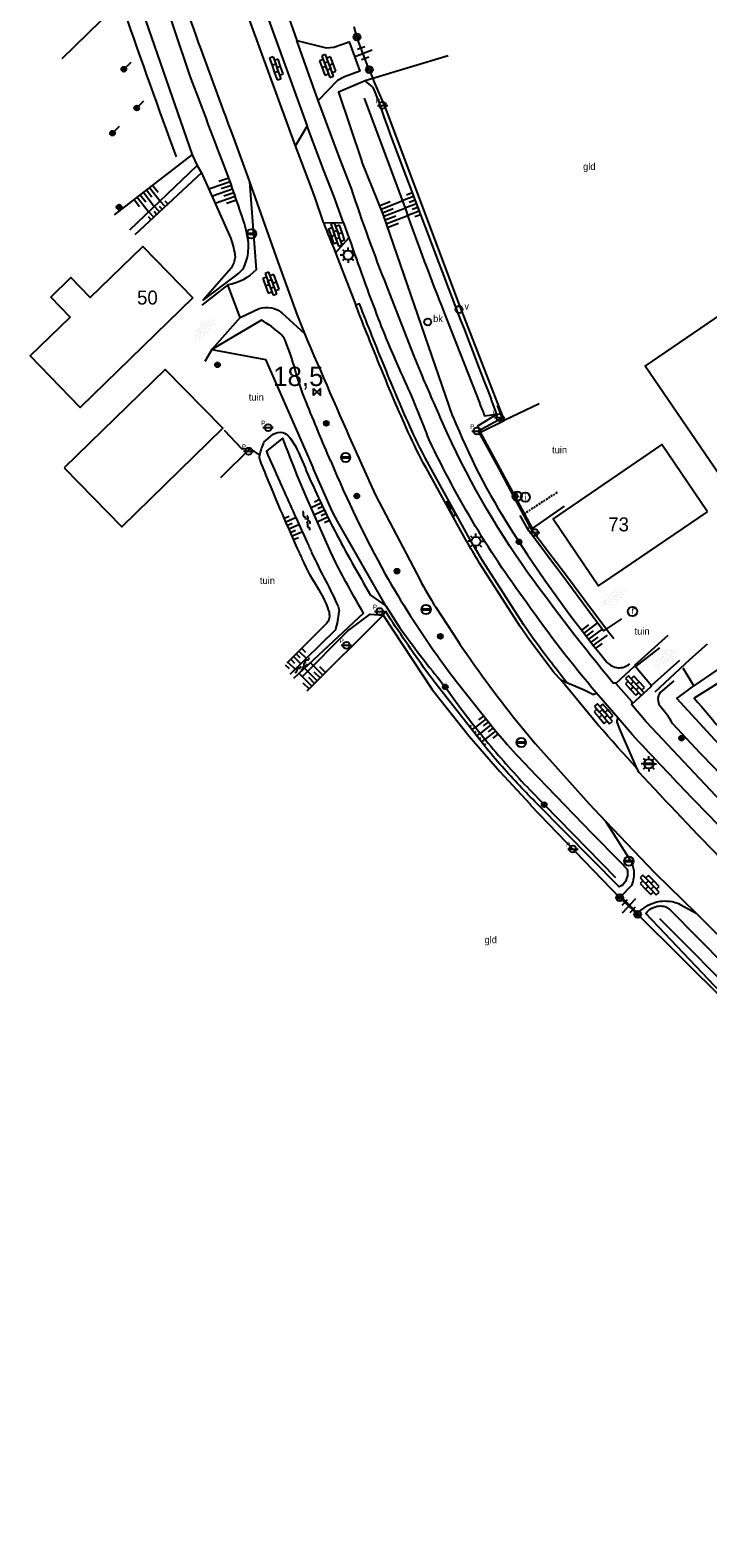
# Model space of a CAD drawing. Header units: metres. Extents: x 121538 to 126242, y 445257 to 454505.
# Tile 51 of 83: x 123304 to 123392, y 451806 to 452000. Entities that reach past the tile are written whole.
import ezdxf
from ezdxf.enums import TextEntityAlignment as Align

# ---------------------------------------------------------------- set-up
doc = ezdxf.new("R2010")
doc.units = ezdxf.units.M
doc.linetypes.add('STIPPELFIJN', pattern=[0.375, 0.25, -0.125])
for name, color, linetype in [('B01_F', 8, 'Continuous'), ('BOUWT04', 8, 'Continuous'), ('SYMBD02', 8, 'Continuous'), ('SYMBD04', 8, 'Continuous'), ('SYMBD05', 8, 'Continuous'), ('TEK-D05', 8, 'Continuous'), ('TER-D03S', 8, 'Continuous'), ('TER-T02', 8, 'RASTER'), ('TER-T03', 8, 'Continuous'), ('TER-T04', 8, 'HAAG'), ('TER-T09', 8, 'Continuous'), ('TOPOT05', 8, 'STIPPELFIJN'), ('TOPOT06', 8, 'WALB'), ('TOPOT21', 8, 'Continuous'), ('TOPOT22', 8, 'Continuous'), ('TOPOT23', 8, 'Continuous'), ('TOPOT24', 8, 'Continuous'), ('TOPOT26', 8, 'Continuous'), ('TOPOT28', 8, 'Continuous'), ('TOPOT30', 8, 'Continuous'), ('TOPOT31', 8, 'Continuous'), ('TOPOT50', 8, 'Continuous'), ('WAT-T00', 8, 'Continuous'), ('WEG-T01', 8, 'Continuous'), ('Z02', 8, 'Continuous')]:
    doc.layers.add(name, color=color, linetype=linetype)
doc.styles.add('ISO', font='provutr.shx')
doc.styles.add('rtw_iso', font='iso-rtw.shx')
doc.linetypes.add('HAAG', pattern='A,0.25,-0.25,[151,BLOK.SHX,S=0.25,R=0,X=0,Y=0],-0.25,0.25', length=1)
doc.linetypes.add('RASTER', pattern='A,0.25,-0.25,[150,BLOK.SHX,S=0.25,R=0,X=0,Y=0],-0.25,0.25', length=1)
doc.linetypes.add('WALB', pattern='A,0.5,[155,BLOK.SHX,S=0.25,R=0,X=0,Y=0],0.5', length=1)

# ---------------------------------------------------------------- blocks, each defined once
blk = doc.blocks.new('water-m')
at = {"linetype": 'Continuous'}
for centre, start, end in [((-0.01, 0.75), 129.7446, 230.2554), ((-0.32, 1.12), 309.7446, 50.2554), ((-0.32, 0.37), 309.7446, 50.2554), ((0.32, 0.01), 129.7446, 230.2554), ((0, 0.38), 309.7446, 50.2554), ((-0.01, -0.74), 129.7446, 230.2554), ((-0.32, -0.37), 309.7446, 50.2554), ((-0.32, -1.12), 309.7446, 50.2554), ((0, -0.37), 309.7446, 50.2554)]:
    blk.add_arc(centre, 0.244, start, end, dxfattribs=at)
blk = doc.blocks.new('talud')
for p, q in [((0, 0.75), (0.5, 0.75)), ((0, 0.5), (1, 0.5)), ((0, 0.25), (0.5, 0.25)), ((0, 0), (1, 0)), ((0, -0.25), (0.5, -0.25)), ((0, -0.5), (1, -0.5)), ((0, -0.75), (0.5, -0.75))]:
    blk.add_line(p, q)
blk = doc.blocks.new('halfverhard-m')
for p, q in [((-0.625, 0.625), (-0.625, 0.625)), ((-0.625, 0), (-0.625, 0)), ((-0.46875, 0.9375), (-0.46875, 0.9375)), ((-0.46875, 0.3125), (-0.46875, 0.3125)), ((-0.3125, 1.25), (-0.3125, 1.25)), ((-0.3125, 0.625), (-0.3125, 0.625)), ((-0.3125, 0), (-0.3125, 0)), ((-0.15625, 1.5625), (-0.15625, 1.5625)), ((-0.15625, 0.9375), (-0.15625, 0.9375)), ((-0.15625, 0.3125), (-0.15625, 0.3125)), ((0, 1.25), (0, 1.25)), ((0, 0.625), (0, 0.625)), ((0, 0), (0, 0)), ((0.15625, 1.5625), (0.15625, 1.5625)), ((0.15625, 0.9375), (0.15625, 0.9375)), ((0.15625, 0.3125), (0.15625, 0.3125)), ((0.3125, 1.25), (0.3125, 1.25)), ((0.3125, 0.625), (0.3125, 0.625)), ((0.3125, 0), (0.3125, 0)), ((0.46875, 0.9375), (0.46875, 0.9375)), ((0.46875, 0.3125), (0.46875, 0.3125)), ((0.625, 0.625), (0.625, 0.625)), ((0.625, 0), (0.625, 0)), ((-0.625, -0.625), (-0.625, -0.625)), ((-0.46875, -0.3125), (-0.46875, -0.3125)), ((-0.46875, -0.9375), (-0.46875, -0.9375)), ((-0.3125, -0.625), (-0.3125, -0.625)), ((-0.3125, -1.25), (-0.3125, -1.25)), ((-0.15625, -0.3125), (-0.15625, -0.3125)), ((-0.15625, -0.9375), (-0.15625, -0.9375)), ((-0.15625, -1.5625), (-0.15625, -1.5625)), ((0, -0.625), (0, -0.625)), ((0, -1.25), (0, -1.25)), ((0.15625, -0.3125), (0.15625, -0.3125)), ((0.15625, -0.9375), (0.15625, -0.9375)), ((0.15625, -1.5625), (0.15625, -1.5625)), ((0.3125, -0.625), (0.3125, -0.625)), ((0.3125, -1.25), (0.3125, -1.25)), ((0.46875, -0.3125), (0.46875, -0.3125)), ((0.46875, -0.9375), (0.46875, -0.9375)), ((0.625, -0.625), (0.625, -0.625))]:
    blk.add_line(p, q)
blk = doc.blocks.new('DRHEK')
at = {"linetype": 'Continuous'}
for p, q in [((1.25, 0), (-1.25, 0)), ((-0.5, 0.7), (0.5, 0.7)), ((-0.5, -0.7), (0.5, -0.7))]:
    blk.add_line(p, q, dxfattribs=at)
blk = doc.blocks.new('Prov-grensst')
blk.add_line((-0.67, 0), (0.67, 0))
blk.add_circle((0, 0), 0.45)
at = {"style": 'ISO'}
blk.add_text('P', height=0.6, dxfattribs=at).set_placement((-0.61, 0.58), align=Align.MIDDLE)
blk = doc.blocks.new('paal')
for radius in [0.45, 0.2]:
    blk.add_circle((0, 0), radius)
blk = doc.blocks.new('lichtmast')
for p, q in [((-0.6, 0), (-1, 0)), ((-0.71, 0.71), (-0.42, 0.42)), ((0, 0.6), (0, 1)), ((0.42, 0.42), (0.71, 0.71)), ((0.6, 0), (1, 0)), ((-0.42, -0.42), (-0.71, -0.71)), ((0, -0.6), (0, -1)), ((0.42, -0.42), (0.71, -0.71))]:
    blk.add_line(p, q)
blk.add_circle((0, 0), 0.6)
blk = doc.blocks.new('kilometerpaal')
for p, q in [((-0.44, 0.44), (0.44, -0.44)), ((-0.44, -0.44), (-0.44, 0.44)), ((0.44, 0.44), (-0.44, -0.44)), ((0.44, -0.44), (0.44, 0.44))]:
    blk.add_line(p, q)
at = {"style": 'rtw_iso'}
blk.add_attdef('KILOMETERPAAL', (0.59, 0.87), '', height=2.5, dxfattribs=at)
blk = doc.blocks.new('BOOM')
for radius in [0.315, 0.225, 0.135]:
    blk.add_circle((0, 0), radius)
blk = doc.blocks.new('vruchtboom')
blk.add_line((0, 0), (0.919239, 0.919239))
for radius in [0.315, 0.225, 0.135]:
    blk.add_circle((0, 0), radius)
blk = doc.blocks.new('brandkraan')
blk.add_circle((0, 0), 0.45)
at = {"style": 'ISO'}
blk.add_attdef('BRANDKRAAN', (0.7, 0), '', height=0.9, dxfattribs=at)
blk = doc.blocks.new('verklikker')
blk.add_circle((0, 0), 0.45)
at = {"style": 'ISO'}
blk.add_attdef('VERKLIKKER', (0.7, 0), '', height=0.9, dxfattribs=at)
blk = doc.blocks.new('inspectieput')
blk.add_circle((0, 0), 0.6)
at = {"style": 'ISO'}
blk.add_text('i', height=0.8, dxfattribs=at).set_placement((0, 0), align=Align.MIDDLE)
blk = doc.blocks.new('kolk')
blk.add_circle((0, 0), 0.6)
at = {"style": 'ISO'}
blk.add_text('r', height=0.933, dxfattribs=at).set_placement((0.06, -0.33), align=Align.CENTER)
blk = doc.blocks.new('balise')
blk.add_hatch(color=256).paths.add_polyline_path([(0.6, 0, 0.086579), (0.56, 0.2), (-0.56, 0.2, 0.086579), (-0.6, 0, 0.085386), (-0.57, -0.2), (0.57, -0.2, 0.085386)])
blk.add_circle((0, 0), 0.6)
blk = doc.blocks.new('klinkers-m')
for p, q in [((0, 1.5), (-0.5, 1.5)), ((-0.5, 1.5), (-0.5, 0.5)), ((-0.5, 0.5), (-0.5, -0.5)), ((0, 0.5), (-0.5, 0.5)), ((0, 1.5), (0, 1)), ((0.5, 1), (0, 1)), ((0, 1), (0, 0.5)), ((0, 0.5), (0, 0)), ((0.5, 0), (0, 0)), ((0, 0), (0, -0.5)), ((0.5, 0), (0.5, 1)), ((0.5, -1), (0.5, 0)), ((-0.5, -0.5), (-0.5, -1.5)), ((0, -0.5), (-0.5, -0.5)), ((-0.5, -1.5), (0, -1.5)), ((0, -0.5), (0, -1)), ((0, -1), (0.5, -1)), ((0, -1), (0, -1.5))]:
    blk.add_line(p, q)
blk = doc.blocks.new('klinkers-l')
at = {"linetype": 'Continuous'}
for p, q in [((-0.25, 1), (-0.75, 1)), ((-0.75, 1), (-0.75, 0)), ((-0.25, 0), (-0.75, 0)), ((-0.75, 0), (-0.75, -1)), ((0.25, 1.5), (-0.25, 1.5)), ((-0.25, 1.5), (-0.25, 0.5)), ((0.25, 0.5), (-0.25, 0.5)), ((-0.25, 0.5), (-0.25, -0.5)), ((0.25, 0.5), (0.25, 1.5)), ((0.75, 1), (0.25, 1)), ((0.25, -0.5), (0.25, 0.5)), ((0.75, 0), (0.75, 1)), ((-0.75, -1), (-0.25, -1)), ((-0.25, -0.5), (-0.25, 0)), ((0.25, -0.5), (-0.25, -0.5)), ((-0.25, -0.5), (-0.25, -1.5)), ((-0.25, -1.5), (0.25, -1.5)), ((0.75, 0), (0.25, 0)), ((0.25, 0), (0.25, -0.5)), ((0.25, -1.5), (0.25, -0.5)), ((0.25, -1), (0.75, -1)), ((0.75, -1), (0.75, 0))]:
    blk.add_line(p, q, dxfattribs=at)
blk = doc.blocks.new('bermverhardingblok-s')
at = {"linetype": 'Continuous'}
for p, q in [((-0.2, 1), (-0.2, -1)), ((-0.2, 1), (0.2, 1)), ((0.2, 1), (-0.2, 1)), ((0.2, 0), (-0.2, 0)), ((0.2, -1), (0.2, 1)), ((-0.2, -1), (0.2, -1))]:
    blk.add_line(p, q, dxfattribs=at)
for points in [[(0.1, 0.1), (0.1, 0.9), (-0.1, 0.9), (-0.1, 0.1)], [(0, 0.2), (0, 0.8), (0, 0.8), (0, 0.2)]]:
    blk.add_lwpolyline(points, close=True, dxfattribs=at)

msp = doc.modelspace()

# ---------------------------------------------------------------- linework, layer by layer
at = {"layer": 'B01_F'}
for points in [[(123310.78, 451967.26), (123312.13, 451965.88), (123318.92, 451972.49), (123325.39, 451965.84)], [(123307.03, 451965.94), (123309.62, 451968.46), (123310.78, 451967.26)], [(123325.39, 451965.84), (123310.85, 451951.69), (123304.38, 451958.34), (123309.54, 451963.36), (123307.03, 451965.94)], [(123404.22, 451946.61), (123395.19, 451940.45), (123383.87, 451957.04), (123393.77, 451963.79), (123402.94, 451950.34), (123402.07, 451949.75), (123404.22, 451946.61)], [(123308.77, 451943.88), (123316.21, 451936.25), (123329.26, 451948.99), (123321.82, 451956.61), (123308.77, 451943.88)], [(123391.89, 451938.21), (123385.99, 451946.89), (123372.77, 451937.85)], [(123372.77, 451937.85), (123371.95, 451937.3), (123377.84, 451928.61), (123381.03, 451930.77)], [(123381.03, 451930.77), (123391.89, 451938.21)]]:
    msp.add_lwpolyline(points, dxfattribs=at)
at = {"layer": 'BOUWT04'}
msp.add_lwpolyline([(123380.78, 451924.35), (123378.45, 451922.8), (123377.01, 451924.76), (123375.67, 451926.56), (123374.32, 451928.37), (123372.98, 451930.17), (123371.64, 451931.98), (123370.29, 451933.78), (123368.84, 451935.73), (123367.71, 451937.7)], dxfattribs=at)
at = {"layer": 'TER-T02', "flags": 128}
for points in [[(123308.5, 451996.79), (123315.2, 452003.29)], [(123346.61, 451999.56), (123346.25, 452000.89)], [(123358.4, 451997.15), (123348.65, 451994.21)], [(123348.65, 451994.21), (123347.69, 451993.92)], [(123348.2, 451995.34), (123348.65, 451994.21)], [(123348.65, 451994.21), (123348.8, 451993.83), (123350.22, 451990.52), (123354.19, 451979.98), (123359.82, 451964.93), (123364.48, 451952.96), (123365.63, 451950)], [(123364.72, 451951.95), (123365.39, 451950.28), (123362.29, 451948.64), (123364.63, 451944.29), (123367.19, 451939.54), (123368.74, 451936.66), (123369, 451936.17), (123371.46, 451932.9), (123373.42, 451930.29), (123376.05, 451926.78), (123376.66, 451925.97), (123377.33, 451925.07), (123378.21, 451923.9), (123379.29, 451922.47), (123379.79, 451921.8)], [(123370.16, 451952.16), (123365.63, 451950)], [(123362.59, 451948.49), (123365.63, 451950)], [(123332.79, 451946.37), (123331.76, 451946.29), (123329.49, 451948.69)], [(123368.26, 451937.97), (123362.59, 451948.49)], [(123332.79, 451946.37), (123328.99, 451942.58)], [(123334.04, 451945.5), (123332.79, 451946.37)], [(123369.31, 451936.05), (123368.26, 451937.97)], [(123339.55, 451916.89), (123345.39, 451922.75), (123348.32, 451924.97), (123350, 451924.83)], [(123350, 451924.83), (123356.31, 451915.24), (123361.11, 451909.2), (123365.08, 451904.63), (123368.97, 451900.43), (123369.02, 451900.26), (123380.56, 451888.32)], [(123403.65, 451864.39), (123401.16, 451867.61), (123394.22, 451874.89), (123382.89, 451886.16)]]:
    msp.add_lwpolyline(points, dxfattribs=at)
msp.add_lwpolyline([(123315.64, 452003.37), (123316.54, 452002.85, 0.004363), (123323.23, 451984.08)], format="xyb", dxfattribs=at)
at = {"layer": 'TER-T03'}
for points in [[(123348.2, 451995.34), (123346.61, 451999.56)], [(123382.89, 451886.16), (123380.56, 451888.32)]]:
    msp.add_lwpolyline(points, dxfattribs=at)
at = {"layer": 'TER-T04', "flags": 128}
for points in [[(123382.51, 451918.39), (123386.84, 451922.23)], [(123391.87, 451921.08), (123389.58, 451919.06)], [(123389.58, 451919.06), (123385.09, 451914.89)]]:
    msp.add_lwpolyline(points, dxfattribs=at)
at = {"layer": 'TER-T09'}
for points in [[(123348.61, 451993.13, -0.030734), (123350.11, 451989.11, 0.002723), (123363.94, 451952.75)], [(123359.01, 451950.51, 0.046249), (123366.48, 451935.97, 0.028982), (123378.9, 451918.78, 0.418342), (123381.88, 451918.56, 1.761504)], [(123334.04, 451945.5, -0.030831), (123334.59, 451947.2), (123335.78, 451948.21, -0.204562), (123337.05, 451948.46, -0.11829), (123337.79, 451947.94), (123338.02, 451947.67), (123338.66, 451946.66, -0.024199), (123340.06, 451943.5, 0.016819), (123343.74, 451935.73, 0.011558), (123348.37, 451927.44), (123350.34, 451926.05)], [(123337.59, 451918.67), (123342.74, 451923.85, 0.071533), (123343.02, 451924.32, 0.108505), (123343.09, 451924.68, 0.031123), (123343.04, 451925.15, 0.039597), (123342.95, 451925.52, 0.063263), (123341.76, 451928.01, -0.037448), (123339.54, 451932.11, -0.001244), (123338.94, 451933.44, -0.000516), (123337.52, 451936.66, -0.006075), (123335.38, 451941.69, -0.003827), (123334.09, 451944.88, -0.146311), (123334.04, 451945.5)], [(123343.22, 451944.72, 0.027181), (123350.27, 451930.15, 0.026086), (123356.97, 451919.65, 0.012337), (123359.79, 451915.86), (123364.56, 451909.86), (123365.62, 451908.58, 0.013424), (123368.83, 451905.09), (123376.94, 451896.68), (123380.62, 451892.97), (123381.43, 451892.1), (123381.55, 451891.91, -0.173589), (123381.3, 451890.43, -0.227373), (123380.48, 451889.73), (123369.89, 451900.44, -0.008772), (123365.37, 451905.26, -0.016649), (123363.12, 451907.92), (123356.86, 451915.91), (123355.61, 451917.55, -0.011266), (123350.32, 451925.29), (123350, 451924.83)], [(123387.56, 451916.36), (123385.8, 451914.84, 0.309557), (123385.74, 451913.15), (123386.49, 451912.26)], [(123386.49, 451912.26, -0.014692), (123387.38, 451910.84, 0.008773), (123396.95, 451900.84, 0.00198), (123401.17, 451896.61, -0.002075), (123405.19, 451892.58, -0.037137), (123409.36, 451887.7, 0.083387), (123411.42, 451885.69, 0.0812), (123411.81, 451885.5, 0.073246), (123412.3, 451885.43, 0.124097), (123412.63, 451885.52, 0.091048), (123412.99, 451885.82), (123415.19, 451888.74)], [(123403.65, 451864.39), (123403.37, 451865.67, 0.045573), (123402.06, 451867.4), (123394.45, 451875.2), (123383.95, 451886.28, -0.240604), (123385.68, 451887.23, -0.248445), (123387.07, 451886.76), (123394.18, 451879.55), (123400.93, 451872.93), (123410.15, 451863.5), (123412.95, 451860.57), (123428.27, 451844.24, -0.010093), (123436.04, 451835.65, -0.020418), (123447, 451820.5, -0.013985), (123449.14, 451817.13, -0.012598), (123451.82, 451811.92, -0.047376), (123453.32, 451807.88, -0.218062), (123453.02, 451806.02), (123452.74, 451805.77), (123452.36, 451805.61, -0.169577), (123451.37, 451805.73, -0.068285), (123450.73, 451806.16, -0.069483), (123449.48, 451807.65)]]:
    msp.add_lwpolyline(points, format="xyb", dxfattribs=at)
for points in [[(123315.26, 451976.59), (123325.32, 451984.35)], [(123325.32, 451984.35), (123325.96, 451982.94)], [(123325.96, 451982.94), (123326.5, 451982.02)], [(123359.01, 451950.51), (123350, 451976.66), (123347.24, 451983.49)], [(123326.5, 451982.02), (123317.91, 451974)], [(123350.34, 451926.05), (123344.12, 451936.89), (123343.45, 451938.21), (123340.96, 451943.85)], [(123367.15, 451940.05), (123367.43, 451940.16), (123367.24, 451940.6), (123366.97, 451940.47), (123367.15, 451940.05)], [(123350, 451924.83), (123340.15, 451915)]]:
    msp.add_lwpolyline(points, dxfattribs=at)
at = {"layer": 'TOPOT05', "flags": 128}
msp.add_lwpolyline([(123372.47, 451940.7), (123368.26, 451937.97)], dxfattribs=at)
at = {"layer": 'TOPOT06', "flags": 128}
for points in [[(123390.15, 451915.7), (123388.77, 451918)], [(123393.99, 451918.35), (123390.15, 451915.7)]]:
    msp.add_lwpolyline(points, dxfattribs=at)
at = {"layer": 'TOPOT50'}
for points in [[(123326.5, 451982.02), (123330.29, 451973.53, -0.064601), (123330.85, 451971.13, -0.100561), (123330.36, 451969.68), (123326.74, 451965.54), (123331.1, 451968.84, 0.07898), (123332, 451969.79), (123332.13, 451970.08), (123332.48, 451971.11), (123332.57, 451971.64), (123332.61, 451972.57, 0.059473), (123332.06, 451975.46, 0.007876), (123329.51, 451982.82, -0.00363), (123324.74, 451995.41), (123321.72, 452004.43), (123321.57, 452004.79, 0.159438), (123320.92, 452005.48, 0.121365), (123319.38, 452005.87), (123318.75, 452005.79), (123314.31, 452004.3)], [(123347.54, 451991.67), (123352.95, 451977.09, 0.009114), (123357.88, 451963.92), (123362.47, 451952.18, 0.000152), (123363.1, 451950.6), (123364.68, 451950.83)], [(123343.22, 451944.72, -0.003351), (123340.03, 451952.41, -0.030619), (123338.62, 451956.58, 0.033371), (123337.31, 451960.39, 0.117262), (123336.67, 451961.26, 0.042688), (123334.27, 451962.98), (123327.87, 451959.17)]]:
    msp.add_lwpolyline(points, format="xyb", dxfattribs=at)
for points in [[(123315.64, 452003.37), (123318.55, 452003.87), (123325.32, 451984.35)], [(123347.69, 451993.92), (123344.22, 451992.42), (123347.24, 451983.49)], [(123348.61, 451993.13), (123347.69, 451993.92)], [(123317.26, 451974.63), (123325.96, 451982.94)], [(123327.87, 451959.17), (123334.81, 451957.88), (123340.96, 451943.85)], [(123364.68, 451950.83), (123363.94, 451952.75)], [(123362.59, 451948.49), (123362.23, 451949.3), (123364.68, 451950.83)]]:
    msp.add_lwpolyline(points, dxfattribs=at)
at = {"layer": 'TOPOT50', "flags": 128}
for points in [[(123350.34, 451926.05, 0.026482), (123352.82, 451922.27, 0.014125), (123358.02, 451915.57, 0.009978), (123360.72, 451911.88, 0.009978), (123363.57, 451908.3, 0.017609), (123368.93, 451902.27), (123380.04, 451890.94)], [(123385.7, 451885.61), (123396.71, 451874.6), (123411.46, 451859.41), (123427.2, 451842.83, -0.009901), (123433.91, 451835.42, -0.013508), (123436.3, 451832.55, -0.007092), (123440.61, 451826.9), (123441.62, 451825.46), (123447.18, 451817.1, -0.024197), (123448.99, 451814.05, -0.012344), (123452.09, 451807.83)]]:
    msp.add_lwpolyline(points, format="xyb", dxfattribs=at)
at = {"layer": 'WAT-T00'}
for points in [[(123338.45, 451916.69), (123347.47, 451925.09, -0.014937), (123343.89, 451931.6), (123343.2, 451933.08), (123340.17, 451939.89), (123338.85, 451943.03, -0.004447), (123337.03, 451947.7), (123336.89, 451947.62), (123334.9, 451946.02, 0.000998), (123336.6, 451942.16, 0.000342), (123337.19, 451940.84, 0.001999), (123338.74, 451937.37, 0.00003), (123340.14, 451934.31, 0.000067), (123340.75, 451932.95, 0.015331), (123342.59, 451929.23, -0.017557), (123344.17, 451925.97, -0.13454), (123344.28, 451925.27, -0.039645), (123343.82, 451922.94), (123337.94, 451917.16)], [(123395.12, 451917.23), (123390.2, 451914.12, 0.010659), (123397.8, 451905.4, 0.003808), (123412.18, 451890.66), (123411.16, 451889.71), (123398.21, 451903.03), (123394.31, 451907.14), (123387.96, 451914.07), (123390.15, 451915.7)]]:
    msp.add_lwpolyline(points, format="xyb", dxfattribs=at)
at = {"layer": 'WEG-T01'}
for points in [[(123311.75, 452065.67, -0.023203), (123317.04, 452055.8, -0.013258), (123320.87, 452047.22, -0.005983), (123325.56, 452035.47), (123327.05, 452031.53, 0.006643), (123333.57, 452014.18), (123337.01, 452004.23), (123338.83, 451999.11)], [(123324.52, 452003.18), (123325.47, 452000.64, 0.003529), (123330.64, 451986.55), (123332.71, 451980.84)], [(123357.71, 451949.65, -0.001101), (123355.06, 451955.73), (123354, 451958.31), (123350.5, 451967.29, -0.013742), (123345.89, 451979.98), (123344.31, 451984.07), (123341.61, 451991.36)], [(123332.71, 451980.84), (123333.59, 451969.49, -0.171858), (123329.91, 451967.53)], [(123342.29, 451975.57, 0.011624), (123343.85, 451971.68)], [(123331.5, 451963.32), (123333.96, 451964.46, -0.130578), (123335.55, 451964.56, -0.12123), (123336.89, 451963.93), (123339.83, 451961.23)], [(123339.83, 451961.23, 0.003814), (123346.46, 451945.98), (123348.53, 451941.36), (123349.06, 451940.25), (123354.72, 451929.44, 0.020579), (123356.79, 451925.88), (123359, 451922.49, 0.021752), (123366.8, 451911.71), (123369.64, 451908.27), (123376.61, 451900.45), (123378.71, 451898.21)], [(123380.06, 451916.04), (123379.73, 451916.04, -0.015639), (123368.66, 451930.36, -0.049184), (123357.71, 451949.65, 5.497872)], [(123375.98, 451915.17), (123376.92, 451914.72, 0.40118), (123377.37, 451914.69), (123377.57, 451914.75)], [(123380.57, 451910.09), (123380.3, 451910.78, -0.16376), (123380.26, 451911.3), (123380.34, 451911.54)], [(123410.99, 451876.25), (123400.81, 451886.25), (123397.31, 451889.6), (123395.63, 451891.29, -0.004158), (123384.35, 451903.13), (123383.07, 451904.51), (123382.84, 451904.98)], [(123378.71, 451898.21), (123381.93, 451893.17, -0.095843), (123382.37, 451891.83, -0.133503), (123382.1, 451889.91), (123380.69, 451888.47), (123382.82, 451886.35), (123384.22, 451887.35), (123384.64, 451887.54, -0.107008), (123386.59, 451887.89, -0.099665), (123388.39, 451887.46), (123390.46, 451886.3)]]:
    msp.add_lwpolyline(points, format="xyb", dxfattribs=at)
for points in [[(123338.66, 451985.48), (123331.86, 452004.15)], [(123334.82, 452002.79), (123340.18, 451988.05)], [(123341.61, 451991.36), (123338.83, 451999.11)], [(123338.83, 451999.11), (123342.62, 451998.17), (123343.61, 451998.27), (123345.6, 451998.96), (123346.96, 451995.16), (123344.99, 451994.43), (123344.11, 451993.96), (123341.61, 451991.36)], [(123338.66, 451985.48), (123340.18, 451988.05)], [(123344.89, 451975.54), (123343.66, 451978.91), (123342.31, 451982.3), (123340.18, 451988.05)], [(123342.29, 451975.57), (123341.27, 451978.67), (123340.65, 451980.29), (123338.66, 451985.48)], [(123332.71, 451980.84), (123336.38, 451970.52), (123338.9, 451963.61), (123339.83, 451961.23)], [(123342.29, 451975.57), (123344.89, 451975.54)], [(123344.89, 451975.54), (123345.57, 451973.62)], [(123345.57, 451973.62), (123343.85, 451971.68)], [(123343.85, 451971.68), (123346.47, 451964.9)], [(123329.91, 451967.53), (123326.55, 451964.91)], [(123331.5, 451963.32), (123329.91, 451967.53)], [(123331.5, 451963.32), (123327.87, 451959.17)], [(123327.87, 451959.17), (123326.95, 451957.64)], [(123369.31, 451936.05), (123373.43, 451938.93)], [(123385.7, 451920.63), (123382.62, 451918.22), (123384.69, 451915.76)], [(123382.62, 451918.22), (123382.42, 451918.2), (123380.06, 451916.02), (123382.08, 451913.71), (123382.13, 451913.33), (123384.63, 451915.61), (123384.69, 451915.76)], [(123388.31, 451918.96), (123384.69, 451915.76)], [(123372.96, 451916.48), (123373.72, 451916.13)], [(123373.72, 451916.13), (123375.98, 451915.17)], [(123383.97, 451911.07), (123382.14, 451913.24), (123382.13, 451913.33)], [(123382.84, 451904.98), (123380.57, 451910.09)], [(123378.71, 451898.21), (123385.12, 451891.52), (123390.46, 451886.3)]]:
    msp.add_lwpolyline(points, dxfattribs=at)
at = {"layer": 'WEG-T01', "flags": 128}
for points in [[(123345.57, 451973.62, 0.008641), (123349.4, 451963.06, 0.014017), (123352.05, 451956.67, -0.0196), (123355.62, 451948.22)], [(123373.72, 451916.13, -0.009182), (123369.35, 451921.85), (123368.12, 451923.63), (123362.89, 451931.83), (123361.78, 451933.64), (123361.15, 451934.74), (123355.98, 451944.12, -0.019539), (123353.66, 451948.77, -0.010638), (123350.2, 451956.89, -0.005182), (123346.94, 451965.08), (123346.47, 451964.9)], [(123372.96, 451916.48), (123372.09, 451917.4), (123368.94, 451921.56), (123367.7, 451923.36), (123362.46, 451931.57, -0.015009), (123360.71, 451934.5), (123355.54, 451943.88, -0.019631), (123353.2, 451948.59, -0.010605), (123349.74, 451956.7, -0.005182), (123346.47, 451964.9, 0.005182)], [(123382.16, 451909.43), (123380.36, 451911.52), (123377.57, 451914.75, -0.022823), (123368.55, 451926.43, -0.050658), (123355.62, 451948.22, -3.840853)], [(123382.84, 451904.98, -0.019375), (123372.96, 451916.48)], [(123383.97, 451911.07, 0.004178), (123395.04, 451899.36, 0.006514), (123402.31, 451892, 0.000173), (123410.93, 451883.5, 0.000555), (123413.62, 451880.85, 0.010477), (123415.14, 451879.42, 0.0037), (123419.57, 451875.48)], [(123417.77, 451873.97, -0.004157), (123411.25, 451879.81, -0.011974), (123409.06, 451881.9, -0.000556), (123401.76, 451889.23, -0.000429), (123392.33, 451898.72, -0.005334), (123389.31, 451901.83, -0.002211), (123382.16, 451909.43, 6.961498)], [(123390.46, 451886.3), (123395.78, 451881.02), (123414.73, 451862.45), (123420.13, 451857.1), (123423.08, 451854.07), (123429.78, 451847.02), (123432.18, 451844.37, -0.017865), (123437.27, 451838.16, -0.013101), (123446.17, 451825.75), (123447.41, 451823.89), (123450.33, 451819.16), (123451.56, 451817.07), (123453.62, 451813.23)]]:
    msp.add_lwpolyline(points, format="xyb", dxfattribs=at)

# ---------------------------------------------------------------- block references
at = {"layer": 'SYMBD02'}
for name, p, rotation in [('klinkers-m', (123336.27, 451995.59), 19.33826746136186), ('klinkers-l', (123342.83, 451995.82), 20.08354363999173), ('klinkers-l', (123343.97, 451974.05), 199.2968046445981), ('klinkers-l', (123335.5, 451967.67), 200.3602957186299), ('halfverhard-m', (123326.86, 451961.85), 317.4087263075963), ('bermverhardingblok-s', (123358.73, 451938.62), 28.79880879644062), ('halfverhard-m', (123379.79, 451927.14), 302.2906357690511), ('halfverhard-m', (123386.48, 451919.27), 310.1991858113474), ('klinkers-l', (123382.52, 451915.72), 222.7201821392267), ('klinkers-l', (123378.47, 451912.1), 220.996544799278), ('klinkers-l', (123384.43, 451889.96), 223.9498966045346)]:
    msp.add_blockref(name, p, dxfattribs=dict(at, rotation=rotation))
at = {"layer": 'SYMBD04', "yscale": 2}
for p, xscale, zscale, rotation in [((123319.01, 451979.49), 2.292105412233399, 2.292105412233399, 307.6585538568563), ((123330.54, 451979.91), 2.749160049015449, 2.749160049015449, 199.3549380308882), ((123321.09, 451976.97), 1.00615129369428, 1.00615129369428, 133.0414685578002), ((123342.41, 451938.42), 1.42493932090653, 1.42493932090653, 205.8280792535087), ((123337.82, 451935.99), 1.374896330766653, 1.374896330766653, 23.75941444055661), ((123376.55, 451921.71), 2.277393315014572, 2.277393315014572, 36.6841191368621), ((123338.4, 451919.49), 1.378937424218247, 1.378937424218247, 315.1219293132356), ((123341.53, 451916.32), 2.260721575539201, 2.260721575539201, 134.9557604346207), ((123362.09, 451909.22), 0.581773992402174, 0.581773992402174, 38.24280278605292), ((123363.92, 451910.67), 1.729281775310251, 1.729281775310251, 218.5537263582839)]:
    msp.add_blockref('talud', p, dxfattribs=dict(at, xscale=xscale, zscale=zscale, rotation=rotation))
at = {"layer": 'SYMBD04', "linetype": 'Continuous', "yscale": 2}
for p, xscale, zscale, rotation in [((123350.09, 451976.39), 2.920279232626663, 2.920279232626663, 21.19481579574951), ((123354.29, 451978), 1.577867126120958, 1.577867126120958, 200.7009470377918)]:
    msp.add_blockref('talud', p, dxfattribs=dict(at, xscale=xscale, zscale=zscale, rotation=rotation))
at = {"layer": 'SYMBD05'}
for p, rotation in [((123340.18, 451937.09), 21.25782827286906), ((123339.63, 451918.26), 315.2309167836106)]:
    msp.add_blockref('water-m', p, dxfattribs=dict(at, rotation=rotation))
at = {"layer": 'TER-D03S'}
for p, rotation in [((123347.41, 451997.45), 200.6081661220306), ((123381.73, 451887.24), 46.9758124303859)]:
    msp.add_blockref('DRHEK', p, dxfattribs=dict(at, rotation=rotation))
at = {"layer": 'TOPOT21'}
for p in [(123345.46, 451971.37), (123361.99, 451934.38), (123384.32, 451905.62)]:
    msp.add_blockref('lichtmast', p, dxfattribs=at)
at = {"layer": 'TOPOT22'}
for name, p in [('paal', (123346.61, 451999.56)), ('paal', (123348.2, 451995.34)), ('Prov-grensst', (123349.92, 451990.73)), ('Prov-grensst', (123365.04, 451950.39)), ('Prov-grensst', (123335.13, 451949.08)), ('Prov-grensst', (123362.12, 451948.63)), ('Prov-grensst', (123332.61, 451946.03)), ('Prov-grensst', (123369.57, 451935.52)), ('Prov-grensst', (123349.55, 451925.31)), ('Prov-grensst', (123345.25, 451920.94)), ('Prov-grensst', (123374.51, 451894.6)), ('paal', (123380.56, 451888.32)), ('paal', (123382.89, 451886.16))]:
    msp.add_blockref(name, p, dxfattribs=at)
at = {"layer": 'TOPOT23'}
msp.add_blockref('kolk', (123382.21, 451925.32), dxfattribs=at)
at = {"layer": 'TOPOT24'}
ref = msp.add_blockref('brandkraan', (123355.75, 451962.72), dxfattribs=at)
ref.add_attrib('BRANDKRAAN', 'bk', (123356.45, 451962.72), dxfattribs={"height": 0.9, "style": 'ISO'})
at = {"layer": 'TOPOT26'}
for name, p in [('vruchtboom', (123316.49, 451995.4)), ('vruchtboom', (123318.15, 451990.39)), ('vruchtboom', (123315.02, 451987.13)), ('BOOM', (123315.87, 451977.58)), ('BOOM', (123328.58, 451957.2)), ('BOOM', (123342.65, 451949.63)), ('BOOM', (123346.59, 451940.24)), ('BOOM', (123367.56, 451934.32)), ('BOOM', (123351.78, 451930.52)), ('BOOM', (123357.39, 451922.1)), ('BOOM', (123358.02, 451915.57)), ('BOOM', (123388.56, 451908.94)), ('BOOM', (123370.8, 451900.35))]:
    msp.add_blockref(name, p, dxfattribs=at)
at = {"layer": 'TOPOT28'}
for p in [(123367.31, 451940.21), (123368.37, 451940.08)]:
    msp.add_blockref('inspectieput', p, dxfattribs=at)
at = {"layer": 'TOPOT30'}
for p in [(123332.97, 451974.12), (123345.15, 451945.21), (123355.54, 451925.57), (123367.84, 451908.37), (123384.32, 451905.62), (123381.74, 451893.04)]:
    msp.add_blockref('balise', p, dxfattribs=at)
ref = msp.add_blockref('kilometerpaal', (123341.44, 451953.69), dxfattribs=at)
ref.add_attrib('KILOMETERPAAL', '18,5', (123335.78, 451954.45), dxfattribs={"height": 2.5, "style": 'rtw_iso'})
at = {"layer": 'TOPOT31'}
ref = msp.add_blockref('verklikker', (123359.79, 451964.34), dxfattribs=at)
ref.add_attrib('VERKLIKKER', 'v', (123360.49, 451964.34), dxfattribs={"height": 0.9, "style": 'ISO'})

# ---------------------------------------------------------------- texts
at = {"layer": 'TEK-D05', "style": 'ISO'}
for s, p in [('gld', (123375.83, 451982.39)), ('tuin', (123332.63, 451952.57)), ('tuin', (123371.82, 451945.76)), ('tuin', (123334.07, 451928.87)), ('tuin', (123382.48, 451922.32)), ('gld', (123363.09, 451882.44))]:
    msp.add_text(s, height=0.9, dxfattribs=at).set_placement(p)
at = {"layer": 'Z02', "style": 'ISO'}
for s, p in [('50', (123318.19, 451964.99)), ('73', (123379.08, 451935.67))]:
    msp.add_text(s, height=1.8, dxfattribs=at).set_placement(p)

doc.saveas('drawing.dxf')
